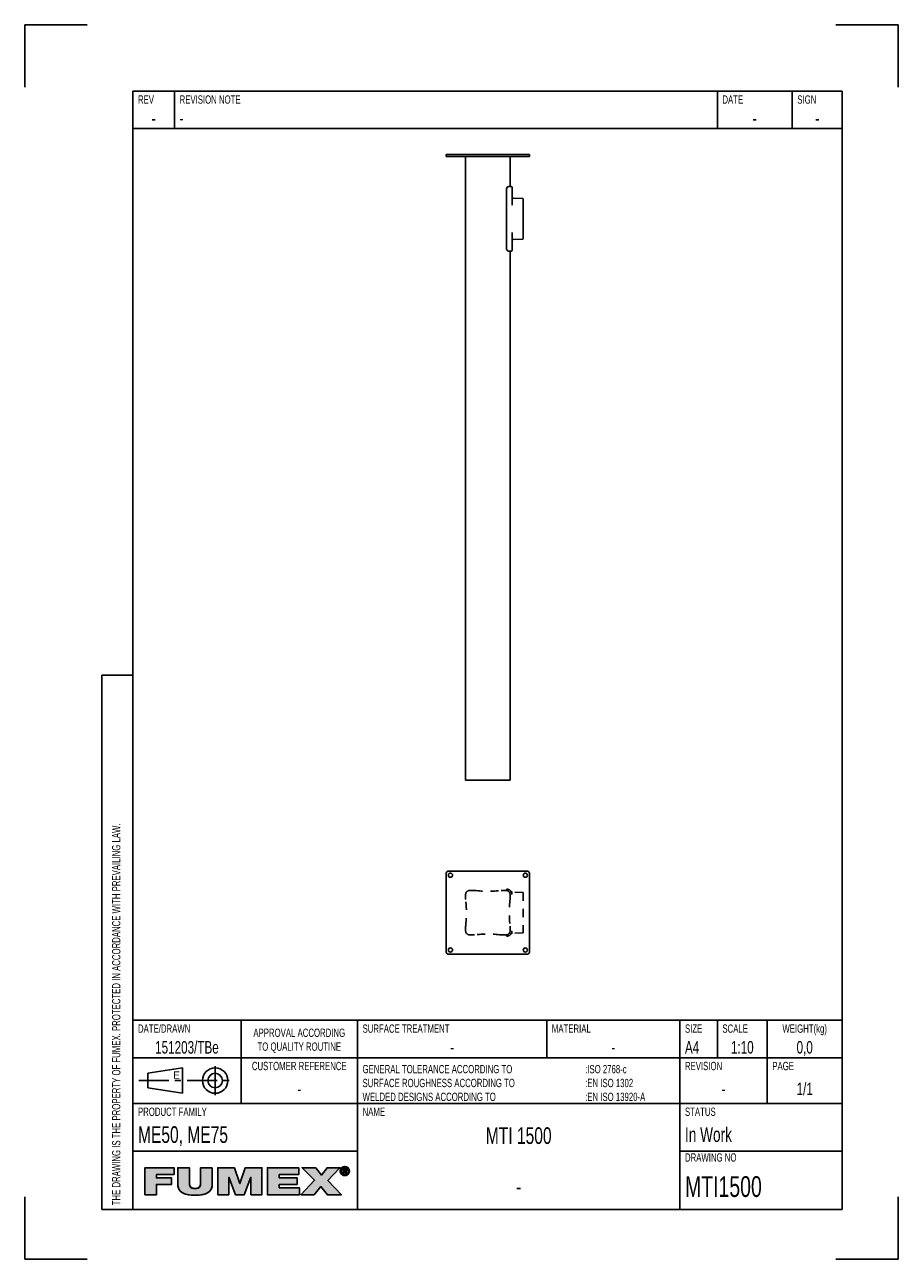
# Model space of a CAD drawing. Extents: x 0 to 210, y 0 to 297.
import ezdxf

# ---------------------------------------------------------------- set-up
doc = ezdxf.new("R2010")
doc.units = 0
doc.header["$LTSCALE"] = 19.36
doc.linetypes.add('CENTER', pattern=[0.6, 0.375, -0.075, 0.075, -0.075])
doc.linetypes.add('HIDDEN', pattern=[0.2, 0.1, -0.1])
doc.layers.get('0').update_dxf_attribs({"linetype": 'CONTINUOUS'})
for name, color, linetype in [('100727_DXF_CONTINUOUS_LINE', 7, 'CONTINUOUS'), ('100765_DXF_CONTINUOUS_LINE', 7, 'CONTINUOUS'), ('100765_DXF_HIDDEN_LINE', 7, 'CONTINUOUS'), ('G_MTI_SPIGOT_75_DXF_HIDDEN', 7, 'CONTINUOUS'), ('G_MTI_SPIGOTDXF_CONTINUOUS', 7, 'CONTINUOUS'), ('MTI1500_DXF_CONTINUOUS_LIN', 7, 'CONTINUOUS'), ('MTI1500_DXF_FORMAT', 7, 'CONTINUOUS')]:
    doc.layers.add(name, color=color, linetype=linetype)
doc.styles.add('TEXTSTYLE_2', font='txt', dxfattribs={"width": 0.7})
doc.styles.add('TEXTSTYLE_3', font='txt')

# ---------------------------------------------------------------- blocks, each defined once
blk = doc.blocks.new('SYMBOL_11_BL0', base_point=(53.46, 18.84))
at = {"layer": 'MTI1500_DXF_FORMAT', "linetype": 'CONTINUOUS'}
for points in [[(31.68, 15.55), (28.88, 15.55), (28.88, 22.04), (35.91, 22.04), (35.91, 20.38), (31.68, 20.38), (31.68, 19.57), (35.31, 19.57), (35.31, 18.02), (31.68, 18.02)], [(45.09, 22.04), (45.09, 18.06), (45.05, 17.56), (44.94, 17.13), (44.76, 16.75), (44.51, 16.42), (44.19, 16.14), (43.78, 15.89), (43.27, 15.69), (42.64, 15.53), (41.87, 15.43), (40.95, 15.4), (40.03, 15.43), (39.26, 15.53), (38.63, 15.69), (38.12, 15.89), (37.71, 16.14), (37.38, 16.43), (37.13, 16.76), (36.95, 17.13), (36.84, 17.56), (36.8, 18.06), (36.8, 22.04), (39.6, 22.04), (39.6, 18.51), (39.62, 18.08), (39.67, 17.75), (39.78, 17.5), (39.95, 17.3), (40.19, 17.15), (40.52, 17.05), (40.97, 17.02), (41.4, 17.05), (41.72, 17.15), (41.96, 17.3), (42.12, 17.5), (42.22, 17.76), (42.28, 18.09), (42.29, 18.51), (42.29, 22.04)], [(49.07, 15.55), (46.42, 15.55), (46.42, 22.04), (50.41, 22.04), (51.7, 18.22), (51.73, 18.22), (53.03, 22.04), (57.01, 22.04), (57.01, 15.55), (54.37, 15.55), (54.37, 19.72), (54.34, 19.72), (52.76, 15.55), (50.67, 15.55), (49.09, 19.72), (49.07, 19.72)], [(66.03, 15.55), (58.36, 15.55), (58.36, 22.04), (65.89, 22.04), (65.89, 20.38), (61.17, 20.38), (61.17, 19.57), (65.46, 19.57), (65.46, 18.02), (61.17, 18.02), (61.17, 17.22), (66.03, 17.22)], [(69.59, 15.55), (66.38, 15.55), (69.67, 19.01), (66.68, 22.04), (69.96, 22.04), (71.34, 20.28), (72.69, 22.04), (75.79, 22.04), (72.88, 18.99), (76.12, 15.55), (72.75, 15.55), (71.2, 17.49)], [(76.31, 21.83), (76.23, 21.72), (76.16, 21.61), (76.12, 21.49), (76.09, 21.35), (76.08, 21.21), (75.87, 21.05), (75.86, 21.21), (75.87, 21.38), (75.91, 21.53), (75.97, 21.68), (76.05, 21.82), (76.36, 21.87)], [(76.09, 21.07), (76.12, 20.94), (76.16, 20.81), (76.23, 20.7), (76.31, 20.6), (76.15, 20.48), (76.05, 20.61), (75.97, 20.74), (75.91, 20.89), (75.87, 21.05), (76.08, 21.21)], [(76.46, 21.96), (76.36, 21.87), (76.05, 21.82), (76.15, 21.94), (76.57, 22.02)], [(76.69, 22.07), (76.57, 22.02), (76.15, 21.94), (76.27, 22.05), (76.82, 22.1)], [(76.95, 22.11), (76.82, 22.1), (76.27, 22.05), (76.33, 22.1), (77.43, 22.18), (77.57, 22.1), (77.64, 22.05), (77.76, 21.94), (77.85, 21.82), (77.93, 21.68), (77.99, 21.53), (78.03, 21.38), (78.04, 21.21), (78.03, 21.05), (77.99, 20.89), (77.93, 20.74), (77.86, 20.61), (77.76, 20.48), (77.64, 20.37), (77.57, 20.32), (77.43, 20.24), (77.28, 20.18), (77.12, 20.15), (76.79, 20.15), (76.63, 20.18), (76.48, 20.24), (76.4, 20.28), (76.95, 20.32), (77.09, 20.33), (77.22, 20.35), (77.34, 20.4), (77.45, 20.47), (77.55, 20.55), (77.59, 20.6), (77.67, 20.7), (77.74, 20.81), (77.78, 20.94), (77.81, 21.07), (77.82, 21.21), (77.81, 21.35), (77.78, 21.49), (77.74, 21.61), (77.67, 21.72), (77.59, 21.83), (77.55, 21.87), (77.45, 21.95), (77.34, 22.02), (77.21, 22.07), (77.09, 22.1)], [(76.95, 22.29), (77.12, 22.27), (77.28, 22.24), (77.43, 22.18), (76.33, 22.1), (76.48, 22.18), (76.63, 22.24), (76.79, 22.27)], [(76.73, 21.67), (76.54, 20.59), (76.54, 21.83), (77.01, 21.83), (77.01, 21.83), (77.12, 21.83), (77.2, 21.81), (77.27, 21.79), (77.33, 21.76), (77.37, 21.72), (77.39, 21.7), (77.4, 21.67), (77.43, 21.62), (77.44, 21.56), (77.45, 21.48), (77.44, 21.4), (77.43, 21.34), (77.4, 21.29), (77.08, 21.3), (77.12, 21.3), (77.15, 21.31), (77.18, 21.33), (77.2, 21.34), (77.22, 21.36), (77.23, 21.39), (77.24, 21.42), (77.25, 21.45), (77.25, 21.49), (77.25, 21.52), (77.24, 21.55), (77.23, 21.58), (77.22, 21.6), (77.2, 21.62), (77.17, 21.63), (77.14, 21.65), (77.11, 21.66), (77.07, 21.67), (77.02, 21.67), (76.98, 21.67), (76.85, 21.67)], [(76.95, 21.29), (76.97, 21.29), (77.03, 21.29), (77.08, 21.3), (77.4, 21.29), (76.73, 21.13), (76.73, 20.59), (76.54, 20.59), (76.73, 21.67), (76.73, 21.48), (76.73, 21.29), (76.84, 21.29)], [(77.13, 21.14), (77.48, 20.59), (77.27, 20.59), (76.94, 21.13), (76.73, 21.13), (77.4, 21.29), (77.36, 21.24), (77.32, 21.2), (77.26, 21.17), (77.2, 21.15)], [(76.35, 20.55), (76.46, 20.47), (76.26, 20.37), (76.15, 20.48), (76.31, 20.6)], [(76.57, 20.4), (76.69, 20.35), (76.4, 20.28), (76.26, 20.37), (76.46, 20.47)]]:
    blk.add_hatch(color=7, dxfattribs=at).paths.add_polyline_path(points)
at = {"layer": 'MTI1500_DXF_FORMAT', "color": 7, "linetype": 'CONTINUOUS'}
for p, q in [((35.91, 22.04), (28.88, 22.04)), ((28.88, 22.04), (28.88, 15.55)), ((35.91, 22.04), (28.88, 22.04)), ((28.88, 22.04), (28.88, 15.55)), ((35.91, 20.38), (35.91, 22.04)), ((35.91, 20.38), (35.91, 22.04)), ((50.41, 22.04), (46.42, 22.04)), ((46.42, 22.04), (46.42, 15.55)), ((50.41, 22.04), (46.42, 22.04)), ((46.42, 22.04), (46.42, 15.55)), ((51.7, 18.22), (50.41, 22.04)), ((51.7, 18.22), (50.41, 22.04)), ((53.03, 22.04), (51.73, 18.22)), ((53.03, 22.04), (51.73, 18.22)), ((57.01, 22.04), (53.03, 22.04)), ((57.01, 22.04), (53.03, 22.04)), ((57.01, 15.55), (57.01, 22.04)), ((57.01, 15.55), (57.01, 22.04)), ((65.89, 22.04), (58.36, 22.04)), ((58.36, 22.04), (58.36, 15.55)), ((65.89, 22.04), (58.36, 22.04)), ((58.36, 22.04), (58.36, 15.55)), ((65.89, 20.38), (65.89, 22.04)), ((65.89, 20.38), (65.89, 22.04)), ((69.96, 22.04), (66.68, 22.04)), ((66.68, 22.04), (69.67, 19.01)), ((69.96, 22.04), (66.68, 22.04)), ((66.68, 22.04), (69.67, 19.01)), ((71.34, 20.28), (69.96, 22.04)), ((71.34, 20.28), (69.96, 22.04)), ((72.69, 22.04), (71.34, 20.28)), ((72.69, 22.04), (71.34, 20.28)), ((75.79, 22.04), (72.69, 22.04)), ((75.79, 22.04), (72.69, 22.04)), ((72.88, 18.99), (75.79, 22.04)), ((72.88, 18.99), (75.79, 22.04)), ((31.68, 19.57), (31.68, 20.38)), ((31.68, 20.38), (35.91, 20.38)), ((31.68, 19.57), (31.68, 20.38)), ((31.68, 20.38), (35.91, 20.38)), ((35.31, 19.57), (31.68, 19.57)), ((35.31, 19.57), (31.68, 19.57)), ((31.68, 15.55), (31.68, 18.02)), ((31.68, 18.02), (35.31, 18.02)), ((31.68, 15.55), (31.68, 18.02)), ((31.68, 18.02), (35.31, 18.02)), ((35.31, 18.02), (35.31, 19.57)), ((35.31, 18.02), (35.31, 19.57)), ((49.07, 15.55), (49.07, 19.72)), ((49.07, 19.72), (49.09, 19.72)), ((49.07, 15.55), (49.07, 19.72)), ((49.07, 19.72), (49.09, 19.72)), ((49.09, 19.72), (50.67, 15.55)), ((49.09, 19.72), (50.67, 15.55)), ((51.73, 18.22), (51.7, 18.22)), ((51.73, 18.22), (51.7, 18.22)), ((52.76, 15.55), (54.34, 19.72)), ((52.76, 15.55), (54.34, 19.72)), ((54.34, 19.72), (54.37, 19.72)), ((54.34, 19.72), (54.37, 19.72)), ((54.37, 19.72), (54.37, 15.55)), ((54.37, 19.72), (54.37, 15.55)), ((61.17, 19.57), (61.17, 20.38)), ((61.17, 20.38), (65.89, 20.38)), ((61.17, 19.57), (61.17, 20.38)), ((61.17, 20.38), (65.89, 20.38)), ((65.46, 19.57), (61.17, 19.57)), ((65.46, 19.57), (61.17, 19.57)), ((61.17, 17.22), (61.17, 18.02)), ((61.17, 18.02), (65.46, 18.02)), ((61.17, 17.22), (61.17, 18.02)), ((61.17, 18.02), (65.46, 18.02)), ((65.46, 18.02), (65.46, 19.57)), ((65.46, 18.02), (65.46, 19.57)), ((69.67, 19.01), (66.38, 15.55)), ((69.67, 19.01), (66.38, 15.55)), ((76.12, 15.55), (72.88, 18.99)), ((76.12, 15.55), (72.88, 18.99)), ((28.88, 15.55), (31.68, 15.55)), ((28.88, 15.55), (31.68, 15.55)), ((46.42, 15.55), (49.07, 15.55)), ((46.42, 15.55), (49.07, 15.55)), ((50.67, 15.55), (52.76, 15.55)), ((50.67, 15.55), (52.76, 15.55)), ((54.37, 15.55), (57.01, 15.55)), ((54.37, 15.55), (57.01, 15.55)), ((58.36, 15.55), (66.03, 15.55)), ((58.36, 15.55), (66.03, 15.55)), ((66.03, 17.22), (61.17, 17.22)), ((66.03, 17.22), (61.17, 17.22)), ((66.03, 15.55), (66.03, 17.22)), ((66.03, 15.55), (66.03, 17.22)), ((66.38, 15.55), (69.59, 15.55)), ((66.38, 15.55), (69.59, 15.55)), ((69.59, 15.55), (71.2, 17.49)), ((69.59, 15.55), (71.2, 17.49)), ((71.2, 17.49), (72.75, 15.55)), ((71.2, 17.49), (72.75, 15.55)), ((72.75, 15.55), (76.12, 15.55)), ((72.75, 15.55), (76.12, 15.55))]:
    blk.add_line(p, q, dxfattribs=at)
for points in [[(31.68, 15.55), (28.88, 15.55), (28.88, 22.04), (35.91, 22.04), (35.91, 20.38), (31.68, 20.38), (31.68, 19.57), (35.31, 19.57), (35.31, 18.02), (31.68, 18.02), (31.68, 15.55)], [(45.09, 22.04), (45.09, 18.06), (45.05, 17.56), (44.94, 17.13), (44.76, 16.75), (44.51, 16.42), (44.19, 16.14), (43.78, 15.89), (43.27, 15.69), (42.64, 15.53), (41.87, 15.43), (40.95, 15.4), (40.03, 15.43), (39.26, 15.53), (38.63, 15.69), (38.12, 15.89), (37.71, 16.14), (37.38, 16.43), (37.13, 16.76), (36.95, 17.13), (36.84, 17.56), (36.8, 18.06), (36.8, 22.04), (39.6, 22.04), (39.6, 18.51), (39.62, 18.08), (39.67, 17.75), (39.78, 17.5), (39.95, 17.3), (40.19, 17.15), (40.52, 17.05), (40.97, 17.02), (41.4, 17.05), (41.72, 17.15), (41.96, 17.3), (42.12, 17.5), (42.22, 17.76), (42.28, 18.09), (42.29, 18.51), (42.29, 22.04), (45.09, 22.04)], [(49.07, 15.55), (46.42, 15.55), (46.42, 22.04), (50.41, 22.04), (51.7, 18.22), (51.73, 18.22), (53.03, 22.04), (57.01, 22.04), (57.01, 15.55), (54.37, 15.55), (54.37, 19.72), (54.34, 19.72), (52.76, 15.55), (50.67, 15.55), (49.09, 19.72), (49.07, 19.72), (49.07, 15.55)], [(66.03, 15.55), (58.36, 15.55), (58.36, 22.04), (65.89, 22.04), (65.89, 20.38), (61.17, 20.38), (61.17, 19.57), (65.46, 19.57), (65.46, 18.02), (61.17, 18.02), (61.17, 17.22), (66.03, 17.22), (66.03, 15.55)], [(69.59, 15.55), (66.38, 15.55), (69.67, 19.01), (66.68, 22.04), (69.96, 22.04), (71.34, 20.28), (72.69, 22.04), (75.79, 22.04), (72.88, 18.99), (76.12, 15.55), (72.75, 15.55), (71.2, 17.49), (69.59, 15.55)], [(76.31, 21.83), (76.23, 21.72), (76.16, 21.61), (76.12, 21.49), (76.09, 21.35), (76.08, 21.21), (75.87, 21.05), (75.86, 21.21), (75.87, 21.38), (75.91, 21.53), (75.97, 21.68), (76.05, 21.82), (76.36, 21.87), (76.31, 21.83)], [(76.09, 21.07), (76.12, 20.94), (76.16, 20.81), (76.23, 20.7), (76.31, 20.6), (76.15, 20.48), (76.05, 20.61), (75.97, 20.74), (75.91, 20.89), (75.87, 21.05), (76.08, 21.21), (76.09, 21.07)], [(76.46, 21.96), (76.36, 21.87), (76.05, 21.82), (76.15, 21.94), (76.57, 22.02), (76.46, 21.96)], [(76.69, 22.07), (76.57, 22.02), (76.15, 21.94), (76.27, 22.05), (76.82, 22.1), (76.69, 22.07)], [(76.95, 22.11), (76.82, 22.1), (76.27, 22.05), (76.33, 22.1), (77.43, 22.18), (77.57, 22.1), (77.64, 22.05), (77.76, 21.94), (77.85, 21.82), (77.93, 21.68), (77.99, 21.53), (78.03, 21.38), (78.04, 21.21), (78.03, 21.05), (77.99, 20.89), (77.93, 20.74), (77.86, 20.61), (77.76, 20.48), (77.64, 20.37), (77.57, 20.32), (77.43, 20.24), (77.28, 20.18), (77.12, 20.15), (76.79, 20.15), (76.63, 20.18), (76.48, 20.24), (76.4, 20.28), (76.95, 20.32), (77.09, 20.33), (77.22, 20.35), (77.34, 20.4), (77.45, 20.47), (77.55, 20.55), (77.59, 20.6), (77.67, 20.7), (77.74, 20.81), (77.78, 20.94), (77.81, 21.07), (77.82, 21.21), (77.81, 21.35), (77.78, 21.49), (77.74, 21.61), (77.67, 21.72), (77.59, 21.83), (77.55, 21.87), (77.45, 21.95), (77.34, 22.02), (77.21, 22.07), (77.09, 22.1), (76.95, 22.11)], [(76.95, 22.29), (77.12, 22.27), (77.28, 22.24), (77.43, 22.18), (76.33, 22.1), (76.48, 22.18), (76.63, 22.24), (76.79, 22.27), (76.95, 22.29)], [(76.73, 21.67), (76.54, 20.59), (76.54, 21.83), (77.01, 21.83), (77.01, 21.83), (77.12, 21.83), (77.2, 21.81), (77.27, 21.79), (77.33, 21.76), (77.37, 21.72), (77.39, 21.7), (77.4, 21.67), (77.43, 21.62), (77.44, 21.56), (77.45, 21.48), (77.44, 21.4), (77.43, 21.34), (77.4, 21.29), (77.08, 21.3), (77.12, 21.3), (77.15, 21.31), (77.18, 21.33), (77.2, 21.34), (77.22, 21.36), (77.23, 21.39), (77.24, 21.42), (77.25, 21.45), (77.25, 21.49), (77.25, 21.52), (77.24, 21.55), (77.23, 21.58), (77.22, 21.6), (77.2, 21.62), (77.17, 21.63), (77.14, 21.65), (77.11, 21.66), (77.07, 21.67), (77.02, 21.67), (76.98, 21.67), (76.85, 21.67), (76.73, 21.67)], [(76.95, 21.29), (76.97, 21.29), (77.03, 21.29), (77.08, 21.3), (77.4, 21.29), (76.73, 21.13), (76.73, 20.59), (76.54, 20.59), (76.73, 21.67), (76.73, 21.48), (76.73, 21.29), (76.84, 21.29), (76.95, 21.29)], [(77.13, 21.14), (77.48, 20.59), (77.27, 20.59), (76.94, 21.13), (76.73, 21.13), (77.4, 21.29), (77.36, 21.24), (77.32, 21.2), (77.26, 21.17), (77.2, 21.15), (77.13, 21.14)], [(76.35, 20.55), (76.46, 20.47), (76.26, 20.37), (76.15, 20.48), (76.31, 20.6), (76.35, 20.55)], [(76.57, 20.4), (76.69, 20.35), (76.4, 20.28), (76.26, 20.37), (76.46, 20.47), (76.57, 20.4)]]:
    blk.add_lwpolyline(points, dxfattribs=at)
for points, knots in [([(45.09, 22.04), (45.09, 22.04), (42.29, 22.04), (42.29, 22.04), (42.29, 22.04), (42.29, 18.51), (42.29, 18.51), (42.29, 17.84), (42.29, 17.02), (40.97, 17.02), (39.6, 17.02), (39.6, 17.84), (39.6, 18.51), (39.6, 18.51), (39.6, 22.04), (39.6, 22.04), (39.6, 22.04), (36.8, 22.04), (36.8, 22.04), (36.8, 22.04), (36.8, 18.06), (36.8, 18.06), (36.8, 16.26), (38.18, 15.4), (40.95, 15.4), (43.73, 15.4), (45.09, 16.26), (45.09, 18.06), (45.09, 18.06), (45.09, 22.04), (45.09, 22.04)], [0, 0, 0, 0, 1, 1, 1, 2, 2, 2, 3, 3, 3, 4, 4, 4, 5, 5, 5, 6, 6, 6, 7, 7, 7, 8, 8, 8, 9, 9, 9, 10, 10, 10, 10]), ([(45.09, 22.04), (45.09, 22.04), (42.29, 22.04), (42.29, 22.04), (42.29, 22.04), (42.29, 18.51), (42.29, 18.51), (42.29, 17.84), (42.29, 17.02), (40.97, 17.02), (39.6, 17.02), (39.6, 17.84), (39.6, 18.51), (39.6, 18.51), (39.6, 22.04), (39.6, 22.04), (39.6, 22.04), (36.8, 22.04), (36.8, 22.04), (36.8, 22.04), (36.8, 18.06), (36.8, 18.06), (36.8, 16.26), (38.18, 15.4), (40.95, 15.4), (43.73, 15.4), (45.09, 16.26), (45.09, 18.06), (45.09, 18.06), (45.09, 22.04), (45.09, 22.04)], [0, 0, 0, 0, 1, 1, 1, 2, 2, 2, 3, 3, 3, 4, 4, 4, 5, 5, 5, 6, 6, 6, 7, 7, 7, 8, 8, 8, 9, 9, 9, 10, 10, 10, 10]), ([(76.95, 20.14), (77.54, 20.14), (78.04, 20.59), (78.04, 21.21), (78.04, 21.83), (77.54, 22.29), (76.95, 22.29), (76.36, 22.29), (75.86, 21.83), (75.86, 21.21), (75.86, 20.59), (76.36, 20.14), (76.95, 20.14)], [0, 0, 0, 0, 1, 1, 1, 2, 2, 2, 3, 3, 3, 4, 4, 4, 4]), ([(76.95, 20.14), (77.54, 20.14), (78.04, 20.59), (78.04, 21.21), (78.04, 21.83), (77.54, 22.29), (76.95, 22.29), (76.36, 22.29), (75.86, 21.83), (75.86, 21.21), (75.86, 20.59), (76.36, 20.14), (76.95, 20.14)], [0, 0, 0, 0, 1, 1, 1, 2, 2, 2, 3, 3, 3, 4, 4, 4, 4]), ([(76.08, 21.21), (76.08, 21.72), (76.46, 22.11), (76.95, 22.11), (77.44, 22.11), (77.82, 21.72), (77.82, 21.21), (77.82, 20.7), (77.44, 20.32), (76.95, 20.32), (76.46, 20.32), (76.08, 20.7), (76.08, 21.21)], [0, 0, 0, 0, 1, 1, 1, 2, 2, 2, 3, 3, 3, 4, 4, 4, 4]), ([(76.08, 21.21), (76.08, 21.72), (76.46, 22.11), (76.95, 22.11), (77.44, 22.11), (77.82, 21.72), (77.82, 21.21), (77.82, 20.7), (77.44, 20.32), (76.95, 20.32), (76.46, 20.32), (76.08, 20.7), (76.08, 21.21)], [0, 0, 0, 0, 1, 1, 1, 2, 2, 2, 3, 3, 3, 4, 4, 4, 4]), ([(76.73, 21.13), (76.73, 21.13), (76.94, 21.13), (76.94, 21.13), (76.94, 21.13), (77.27, 20.59), (77.27, 20.59), (77.27, 20.59), (77.48, 20.59), (77.48, 20.59), (77.48, 20.59), (77.13, 21.14), (77.13, 21.14), (77.31, 21.16), (77.45, 21.26), (77.45, 21.48), (77.45, 21.72), (77.3, 21.83), (77.01, 21.83), (77.01, 21.83), (76.54, 21.83), (76.54, 21.83), (76.54, 21.83), (76.54, 20.59), (76.54, 20.59), (76.54, 20.59), (76.73, 20.59), (76.73, 20.59), (76.73, 20.59), (76.73, 21.13), (76.73, 21.13)], [0, 0, 0, 0, 1, 1, 1, 2, 2, 2, 3, 3, 3, 4, 4, 4, 5, 5, 5, 6, 6, 6, 7, 7, 7, 8, 8, 8, 9, 9, 9, 10, 10, 10, 10]), ([(76.73, 21.13), (76.73, 21.13), (76.94, 21.13), (76.94, 21.13), (76.94, 21.13), (77.27, 20.59), (77.27, 20.59), (77.27, 20.59), (77.48, 20.59), (77.48, 20.59), (77.48, 20.59), (77.13, 21.14), (77.13, 21.14), (77.31, 21.16), (77.45, 21.26), (77.45, 21.48), (77.45, 21.72), (77.3, 21.83), (77.01, 21.83), (77.01, 21.83), (76.54, 21.83), (76.54, 21.83), (76.54, 21.83), (76.54, 20.59), (76.54, 20.59), (76.54, 20.59), (76.73, 20.59), (76.73, 20.59), (76.73, 20.59), (76.73, 21.13), (76.73, 21.13)], [0, 0, 0, 0, 1, 1, 1, 2, 2, 2, 3, 3, 3, 4, 4, 4, 5, 5, 5, 6, 6, 6, 7, 7, 7, 8, 8, 8, 9, 9, 9, 10, 10, 10, 10]), ([(76.73, 21.29), (76.73, 21.29), (76.73, 21.67), (76.73, 21.67), (76.73, 21.67), (76.98, 21.67), (76.98, 21.67), (77.11, 21.67), (77.25, 21.64), (77.25, 21.49), (77.25, 21.3), (77.11, 21.29), (76.95, 21.29), (76.95, 21.29), (76.73, 21.29), (76.73, 21.29)], [0, 0, 0, 0, 1, 1, 1, 2, 2, 2, 3, 3, 3, 4, 4, 4, 5, 5, 5, 5]), ([(76.73, 21.29), (76.73, 21.29), (76.73, 21.67), (76.73, 21.67), (76.73, 21.67), (76.98, 21.67), (76.98, 21.67), (77.11, 21.67), (77.25, 21.64), (77.25, 21.49), (77.25, 21.3), (77.11, 21.29), (76.95, 21.29), (76.95, 21.29), (76.73, 21.29), (76.73, 21.29)], [0, 0, 0, 0, 1, 1, 1, 2, 2, 2, 3, 3, 3, 4, 4, 4, 5, 5, 5, 5])]:
    blk.add_open_spline(points, degree=3, knots=knots, dxfattribs=at)
for points in [[(76.95, 20.32), (76.4, 20.28), (76.82, 20.33), (76.69, 20.35)], [(76.95, 20.14), (76.79, 20.15), (77.12, 20.15)]]:
    blk.add_solid(points, dxfattribs=at)
blk = doc.blocks.new('SYMBOL_0_BL1', base_point=(39, 43))
at = {"layer": 'MTI1500_DXF_CONTINUOUS_LIN', "color": 7, "linetype": 'CONTINUOUS'}
for p, q in [((29.59375, 44.75), (37.90625, 46.0625)), ((29.59375, 41.25), (29.59375, 44.75)), ((37.90625, 46.0625), (37.90625, 39.9375)), ((37.90625, 39.9375), (29.59375, 41.25))]:
    blk.add_line(p, q, dxfattribs=at)
at = {"layer": 'MTI1500_DXF_CONTINUOUS_LIN', "color": 7, "linetype": 'CENTER'}
for p, q in [((45.78125, 46.5), (45.78125, 39.5)), ((27.40625, 43), (50.59375, 43))]:
    blk.add_line(p, q, dxfattribs=at)
at = {"layer": 'MTI1500_DXF_CONTINUOUS_LIN', "color": 7, "linetype": 'CONTINUOUS'}
for radius in [3.0625, 1.75]:
    blk.add_circle((45.78125, 43), radius, dxfattribs=at)

msp = doc.modelspace()

# ---------------------------------------------------------------- linework, layer by layer
at = {"layer": '100727_DXF_CONTINUOUS_LINE', "color": 7, "linetype": 'CONTINUOUS'}
for p, q in [((101.34, 265.8), (101.34, 265.3)), ((101.34, 265.8), (121.34, 265.8)), ((101.34, 265.3), (121.34, 265.3)), ((121.34, 265.8), (121.34, 265.3)), ((101.34, 92.89), (101.34, 73.89)), ((120.84, 93.39), (101.84, 93.39)), ((121.34, 73.89), (121.34, 92.89)), ((101.84, 73.39), (120.84, 73.39))]:
    msp.add_line(p, q, dxfattribs=at)
for centre in [(102.34, 92.39), (120.34, 92.39), (102.34, 74.39), (120.34, 74.39)]:
    msp.add_circle(centre, 0.5, dxfattribs=at)
for centre, start, end in [((101.84, 92.89), 90, 180), ((120.84, 92.89), 0, 90), ((101.84, 73.89), 180, 270), ((120.84, 73.89), 270, 360)]:
    msp.add_arc(centre, 0.5, start, end, dxfattribs=at)
at = {"layer": '100765_DXF_CONTINUOUS_LINE', "color": 7, "linetype": 'CONTINUOUS'}
for p, q in [((105.99, 265.3), (105.99, 115.3)), ((116.69, 265.3), (116.69, 258.05)), ((116.69, 242.55), (116.69, 115.3)), ((105.99, 115.3), (116.69, 115.3))]:
    msp.add_line(p, q, dxfattribs=at)
at = {"layer": '100765_DXF_HIDDEN_LINE', "color": 8, "linetype": 'HIDDEN'}
for p, q in [((105.99, 87.74), (105.99, 86.88)), ((107.85, 88.74), (106.99, 88.74)), ((115.69, 88.74), (114.83, 88.74)), ((116.69, 87.74), (116.69, 86.88)), ((105.99, 79.9), (105.99, 79.04)), ((106.99, 78.04), (107.85, 78.04)), ((114.83, 78.04), (115.69, 78.04)), ((116.69, 79.9), (116.69, 79.04))]:
    msp.add_line(p, q, dxfattribs=at)
for centre, radius, start, end in [((106.99, 87.74), 1, 90, 180), ((108.49, 86.88), 2.5, 180, 186.2343), ((76.55, 83.39), 29.63, 353.7657, 6.2343), ((107.85, 86.24), 2.5, 83.7657, 90), ((111.34, 118.18), 29.63, 263.7657, 276.2343), ((114.83, 86.24), 2.5, 90, 96.2343), ((115.69, 87.74), 1, 0, 90), ((146.12, 83.39), 29.63, 173.7657, 186.2343), ((114.19, 86.88), 2.5, 353.7657, 360), ((108.49, 79.9), 2.5, 173.7657, 180), ((106.99, 79.04), 1, 180, 270), ((107.85, 80.54), 2.5, 270, 276.2343), ((111.34, 48.6), 29.63, 83.7657, 96.2343), ((114.83, 80.54), 2.5, 263.7657, 270), ((115.69, 79.04), 1, 270, 360), ((114.19, 79.9), 2.5, 0, 6.2343)]:
    msp.add_arc(centre, radius, start, end, dxfattribs=at)
at = {"layer": 'G_MTI_SPIGOT_75_DXF_HIDDEN', "color": 8, "linetype": 'HIDDEN'}
for p, q in [((115.84, 88.94), (115.84, 88.74)), ((116.87, 88.53), (116.87, 88.53)), ((116.87, 88.53), (116.87, 88.53)), ((116.87, 88.53), (116.88, 88.52)), ((116.87, 88.53), (116.88, 88.51)), ((119.74, 88.25), (117.25, 88.34)), ((119.84, 88.15), (119.84, 78.63)), ((115.84, 78.04), (115.84, 77.85)), ((116.88, 78.27), (116.87, 78.26)), ((116.88, 78.26), (116.87, 78.25)), ((116.87, 78.25), (116.87, 78.25)), ((119.74, 78.53), (117.25, 78.45))]:
    msp.add_line(p, q, dxfattribs=at)
for points in [[(117.25, 88.34), (117.23, 88.34), (117.2, 88.34), (117.17, 88.35), (117.14, 88.35), (117.11, 88.36), (117.09, 88.37), (117.06, 88.38), (117.03, 88.4), (117, 88.41), (116.98, 88.43), (116.95, 88.45), (116.93, 88.47), (116.91, 88.49), (116.89, 88.51), (116.87, 88.53)], [(116.88, 88.51), (116.9, 88.5), (116.9, 88.5)], [(116.87, 78.25), (116.89, 78.28), (116.91, 78.3), (116.93, 78.32), (116.95, 78.34), (116.98, 78.36), (117, 78.37), (117.03, 78.39), (117.06, 78.4), (117.09, 78.41), (117.11, 78.42), (117.14, 78.43), (117.17, 78.44), (117.2, 78.44), (117.23, 78.45), (117.25, 78.45)], [(116.9, 78.29), (116.9, 78.29), (116.88, 78.27)]]:
    msp.add_lwpolyline(points, dxfattribs=at)
for centre, radius, start, end in [((115.94, 88.94), 0.1, 85.2198, 180), ((115.84, 87.74), 1.3, 0, 85.2198), ((119.74, 88.15), 0.1, 0, 88), ((115.94, 77.85), 0.1, 180, 274.7802), ((115.84, 79.04), 1.3, 274.7802, 360), ((119.74, 78.63), 0.1, 272, 360)]:
    msp.add_arc(centre, radius, start, end, dxfattribs=at)
at = {"layer": 'G_MTI_SPIGOTDXF_CONTINUOUS', "color": 7, "linetype": 'CONTINUOUS'}
for p, q in [((115.84, 257.55), (115.84, 243.05)), ((116.34, 258.05), (117.04, 258.05)), ((117.14, 253.55), (117.14, 257.95)), ((119.74, 255.16), (117.47, 255.24)), ((119.84, 255.06), (119.84, 245.54)), ((117.14, 242.65), (117.14, 247.04)), ((119.74, 245.44), (117.47, 245.36)), ((117.04, 242.55), (116.34, 242.55))]:
    msp.add_line(p, q, dxfattribs=at)
for points in [[(117.47, 255.24), (117.45, 255.24), (117.42, 255.24), (117.4, 255.25), (117.37, 255.25), (117.34, 255.26), (117.31, 255.27), (117.29, 255.28), (117.26, 255.29), (117.23, 255.31), (117.21, 255.32), (117.18, 255.34), (117.16, 255.36), (117.14, 255.38), (117.14, 255.38)], [(117.14, 245.22), (117.14, 245.22), (117.16, 245.24), (117.18, 245.26), (117.21, 245.28), (117.23, 245.29), (117.26, 245.31), (117.29, 245.32), (117.31, 245.33), (117.34, 245.34), (117.37, 245.35), (117.4, 245.35), (117.42, 245.36), (117.45, 245.36), (117.47, 245.36)]]:
    msp.add_lwpolyline(points, dxfattribs=at)
for centre, radius, start, end in [((116.34, 257.55), 0.5, 90, 180), ((117.04, 257.95), 0.1, 0, 90), ((119.74, 255.06), 0.1, 0, 88), ((119.74, 245.54), 0.1, 272, 360), ((116.34, 243.05), 0.5, 180, 270), ((117.04, 242.65), 0.1, 270, 360)]:
    msp.add_arc(centre, radius, start, end, dxfattribs=at)
at = {"layer": 'MTI1500_DXF_FORMAT', "color": 7, "linetype": 'CONTINUOUS'}
for p, q in [((0, 281.98), (0, 297)), ((0, 297), (15, 297)), ((195, 297), (210, 297)), ((210, 282), (210, 297)), ((196.5, 281), (26, 281)), ((26, 281), (26, 272)), ((26, 12), (26, 281)), ((26, 281), (196.5, 281)), ((36, 281), (36, 272)), ((166.5, 281), (166.5, 272)), ((184.5, 281), (184.5, 272)), ((196.5, 281), (196.5, 272)), ((196.5, 281), (196.5, 12)), ((196.5, 272), (26, 272)), ((18.5, 12), (18.5, 140.5)), ((18.5, 140.5), (26, 140.5)), ((196.5, 57.5), (26, 57.5)), ((26, 12), (26, 57.5)), ((52, 37.5), (52, 57.5)), ((80, 12), (80, 57.5)), ((125.5, 48.5), (125.5, 57.5)), ((157.5, 12), (157.5, 57.5)), ((166.5, 48.5), (166.5, 57.5)), ((178.5, 37.5), (178.5, 57.5)), ((196.5, 12), (196.5, 57.5)), ((196.5, 48.5), (26, 48.5)), ((196.5, 37.5), (26, 37.5)), ((80, 26), (26, 26)), ((196.5, 26), (157.5, 26)), ((0, 0), (0, 15)), ((210, 0), (210, 14.99)), ((18.5, 12), (196.5, 12)), ((196.5, 12), (26, 12)), ((0, 0), (15, 0)), ((195, 0), (210, 0))]:
    msp.add_line(p, q, dxfattribs=at)

# ---------------------------------------------------------------- block references
at = {"layer": 'MTI1500_DXF_CONTINUOUS_LIN', "color": 7, "linetype": 'CONTINUOUS'}
msp.add_blockref('SYMBOL_0_BL1', (39, 43), dxfattribs=at)
at = {"layer": 'MTI1500_DXF_FORMAT', "color": 2, "linetype": 'CONTINUOUS'}
msp.add_blockref('SYMBOL_11_BL0', (53.46, 18.84), dxfattribs=at)

# ---------------------------------------------------------------- texts
at = {"color": 7, "linetype": 'CONTINUOUS'}
for s, insert, char_height, width, attachment_point, style in [('DATE/DRAWN', (27.23, 56.5), 2, 14, 1, 'TEXTSTYLE_2'), ('SURFACE TREATMENT', (81.22, 56.5), 2, 23.8, 1, 'TEXTSTYLE_2'), ('MATERIAL', (126.72, 56.5), 2, 11.2, 1, 'TEXTSTYLE_2'), ('SIZE ', (158.72, 56.5), 2, 7, 1, 'TEXTSTYLE_2'), ('SCALE', (167.72, 56.5), 2, 7, 1, 'TEXTSTYLE_2'), ('WEIGHT(kg)', (187.5, 56.5), 2, 14, 2, 'TEXTSTYLE_2'), ('APPROVAL ACCORDING\\PTO QUALITY ROUTINE', (66, 55.5), 2, 25.2, 2, 'TEXTSTYLE_2'), ('151203/TBe', (39, 52.5), 3, 21, 2, 'TEXTSTYLE_2'), ('-', (102.75, 52.5), 3, 2.1, 2, 'TEXTSTYLE_2'), ('-', (141.5, 52.5), 3, 2.1, 2, 'TEXTSTYLE_2'), ('A4 ', (158.72, 52.5), 3, 6.3, 1, 'TEXTSTYLE_2'), ('1:10', (172.5, 52.5), 3, 8.4, 2, 'TEXTSTYLE_2'), ('0,0', (187.5, 52.5), 3, 6.3, 2, 'TEXTSTYLE_2'), ('CUSTOMER REFERENCE', (66, 47.5), 2, 25.2, 2, 'TEXTSTYLE_2'), ('REVISION', (158.72, 47.5), 2, 11.2, 1, 'TEXTSTYLE_2'), ('PAGE', (179.72, 47.5), 2, 5.6, 1, 'TEXTSTYLE_2'), ('E', (35.72, 45.19), 1.75, 1.75, 1, 'TEXTSTYLE_3')]:
    msp.add_mtext(s, dxfattribs=dict(at, insert=insert, char_height=char_height, width=width, attachment_point=attachment_point, style=style))
at = {"layer": 'MTI1500_DXF_FORMAT', "color": 2, "linetype": 'CONTINUOUS', "style": 'TEXTSTYLE_2'}
for s, insert, char_height, width, attachment_point in [('REV', (27.23, 280), 2, 4.2, 1), ('REVISION NOTE', (37.23, 280), 2, 18.2, 1), ('DATE', (167.72, 280), 2, 5.6, 1), ('SIGN', (185.72, 280), 2, 5.6, 1), ('-', (31, 276.25), 3.5, 2.45, 2), ('-', (37.23, 276), 3, 2.1, 1), ('-', (175.5, 276.25), 3.5, 2.45, 2), ('-', (190.5, 276.25), 3.5, 2.45, 2)]:
    msp.add_mtext(s, dxfattribs=dict(at, insert=insert, char_height=char_height, width=width, attachment_point=attachment_point))
at = {"layer": 'MTI1500_DXF_FORMAT', "color": 2, "linetype": 'CONTINUOUS', "insert": (21, 13), "char_height": 2, "width": 114.8, "attachment_point": 1, "rotation": 90, "style": 'TEXTSTYLE_2'}
msp.add_mtext('THE DRAWING IS THE PROPERTY OF FUMEX. PROTECTED IN ACCORDANCE WITH PREVAILING LAW.', dxfattribs=at)
at = {"layer": 'MTI1500_DXF_FORMAT', "color": 7, "linetype": 'CONTINUOUS', "style": 'TEXTSTYLE_2'}
for s, insert, char_height, width, attachment_point in [('GENERAL TOLERANCE ACCORDING TO\\PSURFACE ROUGHNESS ACCORDING TO\\PWELDED DESIGNS ACCORDING TO\\P ', (81.22, 46.75), 2, 42, 1), (':ISO 2768-c\\P:EN ISO 1302\\P:EN ISO 13920-A \\P ', (134.72, 46.75), 2, 22.4, 1), ('1/1', (187.5, 42.5), 3, 6.3, 2), ('-', (66, 42.5), 3, 2.1, 2), ('- ', (168, 42.5), 3, 4.2, 2), ('PRODUCT FAMILY', (27.23, 36.5), 2, 19.6, 1), ('NAME ', (81.22, 36.5), 2, 7, 1), ('STATUS ', (158.72, 36.5), 2, 9.8, 1), ('ME50, ME75', (27.23, 32), 4, 28, 1), ('MTI 1500', (118.75, 31.75), 4, 22.4, 2), ('In Work  ', (158.72, 31.75), 3.5, 22.05, 1), ('DRAWING NO', (158.72, 25.5), 2, 14, 1), ('MTI1500', (158.72, 20), 5, 24.5, 1), ('-', (118.75, 19.5), 4, 2.8, 2)]:
    msp.add_mtext(s, dxfattribs=dict(at, insert=insert, char_height=char_height, width=width, attachment_point=attachment_point))

doc.saveas('drawing.dxf')
